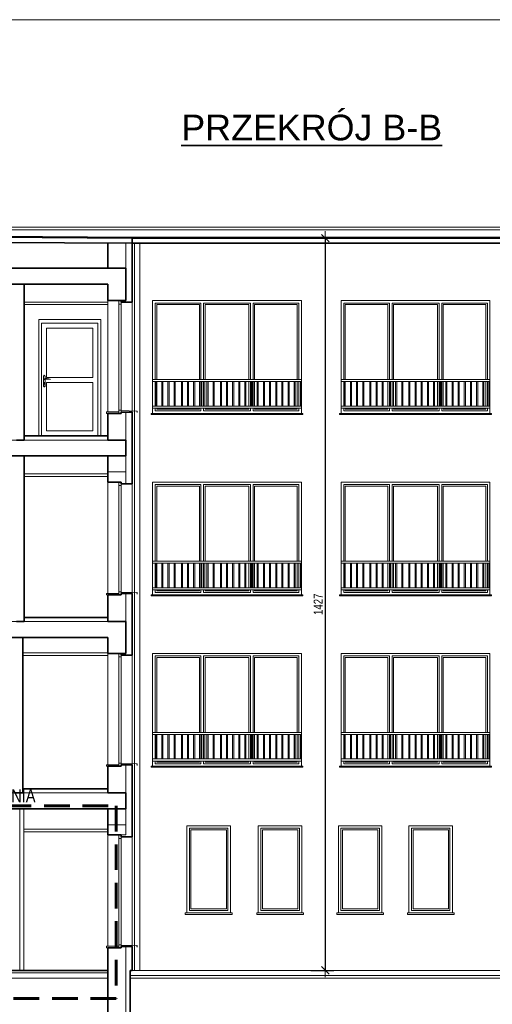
# Model space of a CAD drawing. Header units: millimetres. Extents: x 27490 to 108194, y -40520 to 41185.
# Tile 62 of 65: x 82463 to 83384, y -31473 to -29553. Entities that reach past the tile are written whole.
import ezdxf

# ---------------------------------------------------------------- set-up
doc = ezdxf.new("R2010")
doc.units = ezdxf.units.MM
doc.linetypes.add('DASHEDX2', pattern=[1.5, 1, -0.5])
doc.layers.get('0').update_dxf_attribs({"lineweight": 18})
doc.layers.get('Defpoints').update_dxf_attribs({"lineweight": 18})
for name, color, linetype, lineweight in [('BA_txs', 2, 'Continuous', 18), ('Cienka', 7, 'Continuous', 18), ('M_Ramki rysunków', 2, 'Continuous', 18), ('M_Teksty duże', 3, 'Continuous', 35), ('PG_PRZERYWANE_ŚREDNIE', 1, 'DASHEDX2', 18), ('PG_STOLARKA', 1, 'Continuous', 18), ('PG_WIDOKOWE_CIENKIE', 1, 'Continuous', 18), ('PG_WYMIARY', 1, 'Continuous', 18), ('PG_ŚCIANY_SŁUPY', 4, 'Continuous', 35)]:
    doc.layers.add(name, color=color, linetype=linetype, lineweight=lineweight)
doc.styles.add('BIKTS', font='bikromsw.shx', dxfattribs={"width": 0.85})
doc.styles.add('BIKWYM', font='BIKROMSW.SHX', dxfattribs={"width": 0.8})
doc.styles.add('MCAD_TD', font='arial.ttf')
doc.dimstyles.new('BA_KR_50', dxfattribs={"dimscale": 0.5, "dimtxt": 25, "dimasz": 1.666667, "dimexe": 24, "dimexo": 0, "dimgap": 0, "dimtad": 0, "dimdec": 1, "dimrnd": 0.5, "dimzin": 9, "dimdsep": 46, "dimtxsty": 'BIKWYM', "dimblk": 'WYM-KR', "dimcen": 0, "dimdle": 20, "dimclrd": 256, "dimclre": 256, "dimclrt": 7, "dimadec": 0, "dimazin": 0, "dimtfac": 0.033333, "dimtdec": 1, "dimtmove": 0, "dimatfit": 3, "dimldrblk": 'WYM-KR', "dimfxl": 40, "dimfxlon": 1, "dimtvp": 0.8, "dimtolj": 1, "dimarcsym": 0})

# ---------------------------------------------------------------- blocks, each defined once
blk = doc.blocks.new('WYM-KR')
at = {"linetype": 'ByBlock'}
blk.add_line((11.52, 0), (-11.52, 0), dxfattribs=at)
at = {"color": 7, "linetype": 'ByBlock'}
blk.add_line((6.24, 6.24), (-6.24, -6.24), dxfattribs=at)
blk = doc.blocks.new('*D644')
at = {"layer": 'Defpoints', "color": 0, "transparency": 16777216}
for p in [(82988, -29979.4), (83002.8, -31406.9), (83058.4, -31406.9)]:
    blk.add_point(p, dxfattribs=at)
at = {"layer": 'PG_WYMIARY', "lineweight": -2, "transparency": 16777216}
for p, q in [((83030.4, -29979.4), (83075.2, -29979.4)), ((83058.4, -29980.6), (83058.4, -31405.7)), ((83030.4, -31406.9), (83075.2, -31406.9))]:
    blk.add_line(p, q, dxfattribs=at)
at = {"layer": 'PG_WYMIARY', "lineweight": -2, "transparency": 16777216, "xscale": 1.166666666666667, "yscale": 1.166666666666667, "zscale": 1.166666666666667}
for p, rotation in [((83058.4, -29979.4), 90), ((83058.4, -31406.9), 270)]:
    blk.add_blockref('WYM-KR', p, dxfattribs=dict(at, rotation=rotation))
at = {"layer": 'PG_WYMIARY', "color": 7, "transparency": 16777216, "insert": (83044.4, -30693.1), "char_height": 17.5, "attachment_point": 5, "rotation": 90, "style": 'BIKWYM'}
blk.add_mtext('\\A1;1427', dxfattribs=at)

msp = doc.modelspace()

# ---------------------------------------------------------------- linework, layer by layer
at = {"layer": 'Cienka', "color": 18, "lineweight": 0, "true_color": 0x000000}
for p, q in [((82499.8, -30364.86), (82499.8, -30137.86)), ((82499.8, -30137.86), (82620.8, -30137.86)), ((82620.8, -30137.86), (82620.8, -30364.86)), ((82505.3, -30364.86), (82505.3, -30144.86)), ((82505.3, -30144.86), (82615.3, -30144.86)), ((82515.3, -30154.86), (82605.3, -30154.86)), ((82515.3, -30154.86), (82515.3, -30250.86)), ((82605.3, -30154.86), (82605.3, -30250.86)), ((82615.3, -30144.86), (82615.3, -30364.86)), ((82509, -30248.41), (82509, -30267.61)), ((82509.2, -30267.61), (82509.2, -30248.41)), ((82512.4, -30248.41), (82512.4, -30253.29)), ((82512.6, -30248.41), (82512.6, -30253.26)), ((82605.3, -30250.86), (82515.3, -30250.86)), ((82509.8, -30261.66), (82509.8, -30263.36)), ((82510.3, -30263.41), (82510.3, -30262.14)), ((82511.3, -30263.41), (82511.3, -30262.14)), ((82511.8, -30261.66), (82511.8, -30263.36)), ((82512.4, -30254.75), (82512.4, -30267.61)), ((82512.6, -30254.7), (82512.6, -30267.61)), ((82515.3, -30260.86), (82515.3, -30354.86)), ((82605.3, -30260.86), (82515.3, -30260.86)), ((82605.3, -30260.86), (82605.3, -30354.86)), ((82620.8, -30364.86), (82499.8, -30364.86)), ((82605.3, -30354.86), (82515.3, -30354.86))]:
    msp.add_line(p, q, dxfattribs=at)
for centre, radius in [((82510.8, -30247.71), 0.3), ((82510.8, -30254.46), 1), ((82510.8, -30268.31), 0.3)]:
    msp.add_circle(centre, radius, dxfattribs=at)
for centre, radius, start, end in [((82510.8, -30248.41), 1.8, 0, 180), ((82510.8, -30248.41), 1.6, 0, 180), ((82515.6, -30273.75), 20.7, 71.11883, 103.40488), ((82510.8, -30267.61), 1.8, 180, 0), ((82510.8, -30267.61), 1.6, 180, 0), ((82510.8, -30261.66), 1, 0, 180), ((82510.8, -30263.36), 1, 180, 0), ((82510.8, -30254.46), 0.85, 90, 311.71105), ((82510.8, -30261.46), 0.85, 306.03188, 233.96812), ((82510.8, -30263.41), 0.5, 180, 0), ((82517.35, -30271.63), 17.59, 73.63501, 109.86977), ((82522.16, -30254.46), 0.332, 295.21794, 64.78206)]:
    msp.add_arc(centre, radius, start, end, dxfattribs=at)
at = {"layer": 'M_Ramki rysunków', "color": 18, "true_color": 0x000000}
msp.add_lwpolyline([(81485.14, -32423.39), (81485.14, -29553.39), (85335.14, -29553.39), (85335.14, -32423.39)], close=True, dxfattribs=at)
at = {"layer": 'PG_PRZERYWANE_ŚREDNIE', "color": 18, "lineweight": 60, "ltscale": 50, "true_color": 0x000000}
msp.add_lwpolyline([(81835.42, -31086.16), (82651.02, -31086.16), (82651.02, -31461.77), (81835.42, -31461.77)], close=True, dxfattribs=at)
at = {"layer": 'PG_STOLARKA', "color": 18, "true_color": 0x000000}
for p, q in [((82656.3, -30107.86), (82656.3, -30314.86)), ((82660.3, -30107.86), (82660.3, -30314.86)), ((82656.3, -30461.86), (82656.3, -30668.86)), ((82660.3, -30461.86), (82660.3, -30668.86)), ((82656.3, -30795.86), (82656.3, -31002.86)), ((82660.3, -30795.86), (82660.3, -31002.86)), ((82656.3, -31149.86), (82656.3, -31356.86)), ((82660.3, -31149.86), (82660.3, -31356.86))]:
    msp.add_line(p, q, dxfattribs=at)
for points in [[(82656.3, -30107.86), (82660.3, -30107.86), (82660.3, -30100.86), (82656.3, -30100.86)], [(82631.8, -30317.86), (82656.3, -30317.86), (82656.3, -30320.86), (82631.8, -30320.86)], [(82656.3, -30320.86), (82660.3, -30320.86), (82660.3, -30314.86), (82656.3, -30314.86)], [(82656.3, -30461.86), (82660.3, -30461.86), (82660.3, -30454.86), (82656.3, -30454.86)], [(82631.8, -30671.86), (82656.3, -30671.86), (82656.3, -30674.86), (82631.8, -30674.86)], [(82656.3, -30674.86), (82660.3, -30674.86), (82660.3, -30668.86), (82656.3, -30668.86)], [(82656.3, -30795.86), (82660.3, -30795.86), (82660.3, -30788.86), (82656.3, -30788.86)], [(82631.8, -31005.86), (82656.3, -31005.86), (82656.3, -31008.86), (82631.8, -31008.86)], [(82656.3, -31008.86), (82660.3, -31008.86), (82660.3, -31002.86), (82656.3, -31002.86)], [(82656.3, -31149.86), (82660.3, -31149.86), (82660.3, -31142.86), (82656.3, -31142.86)], [(82631.8, -31359.86), (82656.3, -31359.86), (82656.3, -31362.86), (82631.8, -31362.86)], [(82656.3, -31362.86), (82660.3, -31362.86), (82660.3, -31356.86), (82656.3, -31356.86)]]:
    msp.add_lwpolyline(points, close=True, dxfattribs=at)
at = {"layer": 'PG_WIDOKOWE_CIENKIE', "color": 18, "true_color": 0x000000}
for p, q in [((81859.8, -29957.86), (84236.8, -29957.86)), ((81859.8, -29962.86), (84236.8, -29962.86)), ((81854.8, -29971.83), (82681.96, -29977.56)), ((82681.96, -29977.56), (83420.8, -29977.56)), ((82669.8, -30037.86), (82669.8, -29989.3)), ((82686.82, -31406.86), (82686.74, -29989.39)), ((82696.82, -31406.86), (82696.74, -29989.39)), ((82471.8, -30103.86), (82634.8, -30103.86)), ((82471.8, -30108.86), (82634.8, -30108.86)), ((82634.8, -30317.86), (82634.8, -30100.86)), ((82681.8, -30104.36), (82681.8, -30318.36)), ((83011.8, -30254.86), (82721.8, -30254.86)), ((83011.8, -30258.96), (82721.8, -30258.96)), ((82727.8, -30258.96), (82727.8, -30306.76)), ((82729.8, -30258.96), (82729.8, -30306.76)), ((82739.8, -30258.96), (82739.8, -30306.76)), ((82741.8, -30258.96), (82741.8, -30306.76)), ((82751.8, -30258.96), (82751.8, -30306.76)), ((82753.8, -30258.96), (82753.8, -30306.76)), ((82763.8, -30258.96), (82763.8, -30306.76)), ((82765.8, -30258.96), (82765.8, -30306.76)), ((82777.8, -30258.96), (82777.8, -30306.76)), ((82779.8, -30258.96), (82779.8, -30306.76)), ((82789.8, -30258.96), (82789.8, -30306.76)), ((82791.8, -30258.96), (82791.8, -30306.76)), ((82801.8, -30258.96), (82801.8, -30306.76)), ((82803.8, -30258.96), (82803.8, -30306.76)), ((82815.8, -30258.96), (82815.8, -30306.76)), ((82817.8, -30258.96), (82817.8, -30306.76)), ((82823.8, -30258.96), (82823.8, -30306.76)), ((82827.8, -30258.96), (82827.8, -30306.76)), ((82839.8, -30258.96), (82839.8, -30306.76)), ((82841.8, -30258.96), (82841.8, -30306.76)), ((82853.8, -30258.96), (82853.8, -30306.76)), ((82855.8, -30258.96), (82855.8, -30306.76)), ((82865.8, -30258.96), (82865.8, -30306.76)), ((82867.8, -30258.96), (82867.8, -30306.76)), ((82877.8, -30258.96), (82877.8, -30306.76)), ((82879.8, -30258.96), (82879.8, -30306.76)), ((82889.8, -30258.96), (82889.8, -30306.76)), ((82891.8, -30258.96), (82891.8, -30306.76)), ((82901.8, -30258.96), (82901.8, -30306.76)), ((82903.8, -30258.96), (82903.8, -30306.76)), ((82913.8, -30258.96), (82913.8, -30306.76)), ((82915.8, -30258.96), (82915.8, -30306.76)), ((82925.8, -30258.96), (82925.8, -30306.76)), ((82927.8, -30258.96), (82927.8, -30306.76)), ((82937.8, -30258.96), (82937.8, -30306.76)), ((82939.8, -30258.96), (82939.8, -30306.76)), ((82949.8, -30258.96), (82949.8, -30306.76)), ((82951.8, -30258.96), (82951.8, -30306.76)), ((82961.8, -30258.96), (82961.8, -30306.76)), ((82963.8, -30258.96), (82963.8, -30306.76)), ((82973.8, -30258.96), (82973.8, -30306.76)), ((82975.8, -30258.96), (82975.8, -30306.76)), ((82985.8, -30258.96), (82985.8, -30306.76)), ((82987.8, -30258.96), (82987.8, -30306.76)), ((82997.8, -30258.96), (82997.8, -30306.76)), ((82999.8, -30258.96), (82999.8, -30306.76)), ((83009.8, -30258.96), (83009.8, -30306.76)), ((83011.8, -30258.96), (83011.8, -30306.76)), ((83379.3, -30254.86), (83089.3, -30254.86)), ((83379.3, -30258.96), (83089.3, -30258.96)), ((83095.3, -30258.96), (83095.3, -30306.76)), ((83097.3, -30258.96), (83097.3, -30306.76)), ((83107.3, -30258.96), (83107.3, -30306.76)), ((83109.3, -30258.96), (83109.3, -30306.76)), ((83119.3, -30258.96), (83119.3, -30306.76)), ((83121.3, -30258.96), (83121.3, -30306.76)), ((83131.3, -30258.96), (83131.3, -30306.76)), ((83133.3, -30258.96), (83133.3, -30306.76)), ((83145.3, -30258.96), (83145.3, -30306.76)), ((83147.3, -30258.96), (83147.3, -30306.76)), ((83157.3, -30258.96), (83157.3, -30306.76)), ((83159.3, -30258.96), (83159.3, -30306.76)), ((83169.3, -30258.96), (83169.3, -30306.76)), ((83171.3, -30258.96), (83171.3, -30306.76)), ((83183.3, -30258.96), (83183.3, -30306.76)), ((83185.3, -30258.96), (83185.3, -30306.76)), ((83191.3, -30258.96), (83191.3, -30306.76)), ((83195.3, -30258.96), (83195.3, -30306.76)), ((83207.3, -30258.96), (83207.3, -30306.76)), ((83209.3, -30258.96), (83209.3, -30306.76)), ((83221.3, -30258.96), (83221.3, -30306.76)), ((83223.3, -30258.96), (83223.3, -30306.76)), ((83233.3, -30258.96), (83233.3, -30306.76)), ((83235.3, -30258.96), (83235.3, -30306.76)), ((83245.3, -30258.96), (83245.3, -30306.76)), ((83247.3, -30258.96), (83247.3, -30306.76)), ((83257.3, -30258.96), (83257.3, -30306.76)), ((83259.3, -30258.96), (83259.3, -30306.76)), ((83269.3, -30258.96), (83269.3, -30306.76)), ((83271.3, -30258.96), (83271.3, -30306.76)), ((83281.3, -30258.96), (83281.3, -30306.76)), ((83283.3, -30258.96), (83283.3, -30306.76)), ((83293.3, -30258.96), (83293.3, -30306.76)), ((83295.3, -30258.96), (83295.3, -30306.76)), ((83305.3, -30258.96), (83305.3, -30306.76)), ((83307.3, -30258.96), (83307.3, -30306.76)), ((83317.3, -30258.96), (83317.3, -30306.76)), ((83319.3, -30258.96), (83319.3, -30306.76)), ((83329.3, -30258.96), (83329.3, -30306.76)), ((83331.3, -30258.96), (83331.3, -30306.76)), ((83341.3, -30258.96), (83341.3, -30306.76)), ((83343.3, -30258.96), (83343.3, -30306.76)), ((83353.3, -30258.96), (83353.3, -30306.76)), ((83355.3, -30258.96), (83355.3, -30306.76)), ((83365.3, -30258.96), (83365.3, -30306.76)), ((83367.3, -30258.96), (83367.3, -30306.76)), ((83377.3, -30258.96), (83377.3, -30306.76)), ((83379.3, -30258.96), (83379.3, -30306.76)), ((83011.8, -30306.76), (82721.8, -30306.76)), ((83011.8, -30310.86), (82721.8, -30310.86)), ((83379.3, -30306.76), (83089.3, -30306.76)), ((83379.3, -30310.86), (83089.3, -30310.86)), ((82669.8, -30318.36), (82669.8, -30458.36)), ((82681.8, -30318.36), (82681.8, -30318.36)), ((82721.8, -30320.86), (82718.8, -30320.86)), ((82718.8, -30320.86), (82718.8, -30322.86)), ((82718.8, -30320.86), (82718.8, -30322.86)), ((82718.8, -30322.86), (83014.8, -30322.86)), ((82721.8, -30320.86), (83011.8, -30320.86)), ((83011.8, -30320.86), (83014.8, -30320.86)), ((83014.8, -30320.86), (83014.8, -30322.86)), ((83089.3, -30320.86), (83086.3, -30320.86)), ((83086.3, -30320.86), (83086.3, -30322.86)), ((83086.3, -30322.86), (83382.3, -30322.86)), ((83089.3, -30320.86), (83379.3, -30320.86)), ((83379.3, -30320.86), (83382.3, -30320.86)), ((83382.3, -30320.86), (83382.3, -30322.86)), ((82634.8, -30372.86), (81854.8, -30372.86)), ((82471.8, -30438.86), (82634.8, -30438.86)), ((82471.8, -30443.86), (82634.8, -30443.86)), ((82669.8, -30434.86), (82634.8, -30434.86)), ((82634.8, -30454.86), (82634.8, -30671.86)), ((82681.8, -30672.36), (82681.8, -30458.36)), ((83011.8, -30608.86), (82721.8, -30608.86)), ((83011.8, -30612.96), (82721.8, -30612.96)), ((82727.8, -30612.96), (82727.8, -30660.76)), ((82729.8, -30612.96), (82729.8, -30660.76)), ((82739.8, -30612.96), (82739.8, -30660.76)), ((82741.8, -30612.96), (82741.8, -30660.76)), ((82751.8, -30612.96), (82751.8, -30660.76)), ((82753.8, -30612.96), (82753.8, -30660.76)), ((82763.8, -30612.96), (82763.8, -30660.76)), ((82765.8, -30612.96), (82765.8, -30660.76)), ((82777.8, -30612.96), (82777.8, -30660.76)), ((82779.8, -30612.96), (82779.8, -30660.76)), ((82789.8, -30612.96), (82789.8, -30660.76)), ((82791.8, -30612.96), (82791.8, -30660.76)), ((82801.8, -30612.96), (82801.8, -30660.76)), ((82803.8, -30612.96), (82803.8, -30660.76)), ((82815.8, -30612.96), (82815.8, -30660.76)), ((82817.8, -30612.96), (82817.8, -30660.76)), ((82823.8, -30612.96), (82823.8, -30660.76)), ((82827.8, -30612.96), (82827.8, -30660.76)), ((82839.8, -30612.96), (82839.8, -30660.76)), ((82841.8, -30612.96), (82841.8, -30660.76)), ((82853.8, -30612.96), (82853.8, -30660.76)), ((82855.8, -30612.96), (82855.8, -30660.76)), ((82865.8, -30612.96), (82865.8, -30660.76)), ((82867.8, -30612.96), (82867.8, -30660.76)), ((82877.8, -30612.96), (82877.8, -30660.76)), ((82879.8, -30612.96), (82879.8, -30660.76)), ((82889.8, -30612.96), (82889.8, -30660.76)), ((82891.8, -30612.96), (82891.8, -30660.76)), ((82901.8, -30612.96), (82901.8, -30660.76)), ((82903.8, -30612.96), (82903.8, -30660.76)), ((82913.8, -30612.96), (82913.8, -30660.76)), ((82915.8, -30612.96), (82915.8, -30660.76)), ((82925.8, -30612.96), (82925.8, -30660.76)), ((82927.8, -30612.96), (82927.8, -30660.76)), ((82937.8, -30612.96), (82937.8, -30660.76)), ((82939.8, -30612.96), (82939.8, -30660.76)), ((82949.8, -30612.96), (82949.8, -30660.76)), ((82951.8, -30612.96), (82951.8, -30660.76)), ((82961.8, -30612.96), (82961.8, -30660.76)), ((82963.8, -30612.96), (82963.8, -30660.76)), ((82973.8, -30612.96), (82973.8, -30660.76)), ((82975.8, -30612.96), (82975.8, -30660.76)), ((82985.8, -30612.96), (82985.8, -30660.76)), ((82987.8, -30612.96), (82987.8, -30660.76)), ((82997.8, -30612.96), (82997.8, -30660.76)), ((82999.8, -30612.96), (82999.8, -30660.76)), ((83009.8, -30612.96), (83009.8, -30660.76)), ((83011.8, -30612.96), (83011.8, -30660.76)), ((83379.3, -30608.86), (83089.3, -30608.86)), ((83379.3, -30612.96), (83089.3, -30612.96)), ((83095.3, -30612.96), (83095.3, -30660.76)), ((83097.3, -30612.96), (83097.3, -30660.76)), ((83107.3, -30612.96), (83107.3, -30660.76)), ((83109.3, -30612.96), (83109.3, -30660.76)), ((83119.3, -30612.96), (83119.3, -30660.76)), ((83121.3, -30612.96), (83121.3, -30660.76)), ((83131.3, -30612.96), (83131.3, -30660.76)), ((83133.3, -30612.96), (83133.3, -30660.76)), ((83145.3, -30612.96), (83145.3, -30660.76)), ((83147.3, -30612.96), (83147.3, -30660.76)), ((83157.3, -30612.96), (83157.3, -30660.76)), ((83159.3, -30612.96), (83159.3, -30660.76)), ((83169.3, -30612.96), (83169.3, -30660.76)), ((83171.3, -30612.96), (83171.3, -30660.76)), ((83183.3, -30612.96), (83183.3, -30660.76)), ((83185.3, -30612.96), (83185.3, -30660.76)), ((83191.3, -30612.96), (83191.3, -30660.76)), ((83195.3, -30612.96), (83195.3, -30660.76)), ((83207.3, -30612.96), (83207.3, -30660.76)), ((83209.3, -30612.96), (83209.3, -30660.76)), ((83221.3, -30612.96), (83221.3, -30660.76)), ((83223.3, -30612.96), (83223.3, -30660.76)), ((83233.3, -30612.96), (83233.3, -30660.76)), ((83235.3, -30612.96), (83235.3, -30660.76)), ((83245.3, -30612.96), (83245.3, -30660.76)), ((83247.3, -30612.96), (83247.3, -30660.76)), ((83257.3, -30612.96), (83257.3, -30660.76)), ((83259.3, -30612.96), (83259.3, -30660.76)), ((83269.3, -30612.96), (83269.3, -30660.76)), ((83271.3, -30612.96), (83271.3, -30660.76)), ((83281.3, -30612.96), (83281.3, -30660.76)), ((83283.3, -30612.96), (83283.3, -30660.76)), ((83293.3, -30612.96), (83293.3, -30660.76)), ((83295.3, -30612.96), (83295.3, -30660.76)), ((83305.3, -30612.96), (83305.3, -30660.76)), ((83307.3, -30612.96), (83307.3, -30660.76)), ((83317.3, -30612.96), (83317.3, -30660.76)), ((83319.3, -30612.96), (83319.3, -30660.76)), ((83329.3, -30612.96), (83329.3, -30660.76)), ((83331.3, -30612.96), (83331.3, -30660.76)), ((83341.3, -30612.96), (83341.3, -30660.76)), ((83343.3, -30612.96), (83343.3, -30660.76)), ((83353.3, -30612.96), (83353.3, -30660.76)), ((83355.3, -30612.96), (83355.3, -30660.76)), ((83365.3, -30612.96), (83365.3, -30660.76)), ((83367.3, -30612.96), (83367.3, -30660.76)), ((83377.3, -30612.96), (83377.3, -30660.76)), ((83379.3, -30612.96), (83379.3, -30660.76)), ((82669.8, -30788.86), (82669.8, -30672.36)), ((82681.8, -30672.36), (82681.8, -30672.36)), ((82721.8, -30674.86), (82718.8, -30674.86)), ((82718.8, -30674.86), (82718.8, -30676.86)), ((83011.8, -30660.76), (82721.8, -30660.76)), ((83011.8, -30664.86), (82721.8, -30664.86)), ((82721.8, -30674.86), (83011.8, -30674.86)), ((83011.8, -30674.86), (83014.8, -30674.86)), ((83014.8, -30674.86), (83014.8, -30676.86)), ((83089.3, -30674.86), (83086.3, -30674.86)), ((83086.3, -30674.86), (83086.3, -30676.86)), ((83379.3, -30660.76), (83089.3, -30660.76)), ((83379.3, -30664.86), (83089.3, -30664.86)), ((83089.3, -30674.86), (83379.3, -30674.86)), ((83379.3, -30674.86), (83382.3, -30674.86)), ((83382.3, -30674.86), (83382.3, -30676.86)), ((82718.8, -30676.86), (83014.8, -30676.86)), ((83086.3, -30676.86), (83382.3, -30676.86)), ((82634.8, -30726.86), (81854.8, -30726.86)), ((82468.8, -30787.86), (82634.8, -30787.86)), ((82634.8, -31005.86), (82634.8, -30788.86)), ((82468.8, -30792.86), (82634.8, -30792.86)), ((82681.8, -30792.36), (82681.8, -31006.36)), ((83011.8, -30942.86), (82721.8, -30942.86)), ((83379.3, -30942.86), (83089.3, -30942.86)), ((83011.8, -30946.96), (82721.8, -30946.96)), ((82727.8, -30946.96), (82727.8, -30994.76)), ((82729.8, -30946.96), (82729.8, -30994.76)), ((82739.8, -30946.96), (82739.8, -30994.76)), ((82741.8, -30946.96), (82741.8, -30994.76)), ((82751.8, -30946.96), (82751.8, -30994.76)), ((82753.8, -30946.96), (82753.8, -30994.76)), ((82763.8, -30946.96), (82763.8, -30994.76)), ((82765.8, -30946.96), (82765.8, -30994.76)), ((82777.8, -30946.96), (82777.8, -30994.76)), ((82779.8, -30946.96), (82779.8, -30994.76)), ((82789.8, -30946.96), (82789.8, -30994.76)), ((82791.8, -30946.96), (82791.8, -30994.76)), ((82801.8, -30946.96), (82801.8, -30994.76)), ((82803.8, -30946.96), (82803.8, -30994.76)), ((82815.8, -30946.96), (82815.8, -30994.76)), ((82817.8, -30946.96), (82817.8, -30994.76)), ((82823.8, -30946.96), (82823.8, -30994.76)), ((82827.8, -30946.96), (82827.8, -30994.76)), ((82839.8, -30946.96), (82839.8, -30994.76)), ((82841.8, -30946.96), (82841.8, -30994.76)), ((82853.8, -30946.96), (82853.8, -30994.76)), ((82855.8, -30946.96), (82855.8, -30994.76)), ((82865.8, -30946.96), (82865.8, -30994.76)), ((82867.8, -30946.96), (82867.8, -30994.76)), ((82877.8, -30946.96), (82877.8, -30994.76)), ((82879.8, -30946.96), (82879.8, -30994.76)), ((82889.8, -30946.96), (82889.8, -30994.76)), ((82891.8, -30946.96), (82891.8, -30994.76)), ((82901.8, -30946.96), (82901.8, -30994.76)), ((82903.8, -30946.96), (82903.8, -30994.76)), ((82913.8, -30946.96), (82913.8, -30994.76)), ((82915.8, -30946.96), (82915.8, -30994.76)), ((82925.8, -30946.96), (82925.8, -30994.76)), ((82927.8, -30946.96), (82927.8, -30994.76)), ((82937.8, -30946.96), (82937.8, -30994.76)), ((82939.8, -30946.96), (82939.8, -30994.76)), ((82949.8, -30946.96), (82949.8, -30994.76)), ((82951.8, -30946.96), (82951.8, -30994.76)), ((82961.8, -30946.96), (82961.8, -30994.76)), ((82963.8, -30946.96), (82963.8, -30994.76)), ((82973.8, -30946.96), (82973.8, -30994.76)), ((82975.8, -30946.96), (82975.8, -30994.76)), ((82985.8, -30946.96), (82985.8, -30994.76)), ((82987.8, -30946.96), (82987.8, -30994.76)), ((82997.8, -30946.96), (82997.8, -30994.76)), ((82999.8, -30946.96), (82999.8, -30994.76)), ((83009.8, -30946.96), (83009.8, -30994.76)), ((83011.8, -30946.96), (83011.8, -30994.76)), ((83379.3, -30946.96), (83089.3, -30946.96)), ((83095.3, -30946.96), (83095.3, -30994.76)), ((83097.3, -30946.96), (83097.3, -30994.76)), ((83107.3, -30946.96), (83107.3, -30994.76)), ((83109.3, -30946.96), (83109.3, -30994.76)), ((83119.3, -30946.96), (83119.3, -30994.76)), ((83121.3, -30946.96), (83121.3, -30994.76)), ((83131.3, -30946.96), (83131.3, -30994.76)), ((83133.3, -30946.96), (83133.3, -30994.76)), ((83145.3, -30946.96), (83145.3, -30994.76)), ((83147.3, -30946.96), (83147.3, -30994.76)), ((83157.3, -30946.96), (83157.3, -30994.76)), ((83159.3, -30946.96), (83159.3, -30994.76)), ((83169.3, -30946.96), (83169.3, -30994.76)), ((83171.3, -30946.96), (83171.3, -30994.76)), ((83183.3, -30946.96), (83183.3, -30994.76)), ((83185.3, -30946.96), (83185.3, -30994.76)), ((83191.3, -30946.96), (83191.3, -30994.76)), ((83195.3, -30946.96), (83195.3, -30994.76)), ((83207.3, -30946.96), (83207.3, -30994.76)), ((83209.3, -30946.96), (83209.3, -30994.76)), ((83221.3, -30946.96), (83221.3, -30994.76)), ((83223.3, -30946.96), (83223.3, -30994.76)), ((83233.3, -30946.96), (83233.3, -30994.76)), ((83235.3, -30946.96), (83235.3, -30994.76)), ((83245.3, -30946.96), (83245.3, -30994.76)), ((83247.3, -30946.96), (83247.3, -30994.76)), ((83257.3, -30946.96), (83257.3, -30994.76)), ((83259.3, -30946.96), (83259.3, -30994.76)), ((83269.3, -30946.96), (83269.3, -30994.76)), ((83271.3, -30946.96), (83271.3, -30994.76)), ((83281.3, -30946.96), (83281.3, -30994.76)), ((83283.3, -30946.96), (83283.3, -30994.76)), ((83293.3, -30946.96), (83293.3, -30994.76)), ((83295.3, -30946.96), (83295.3, -30994.76)), ((83305.3, -30946.96), (83305.3, -30994.76)), ((83307.3, -30946.96), (83307.3, -30994.76)), ((83317.3, -30946.96), (83317.3, -30994.76)), ((83319.3, -30946.96), (83319.3, -30994.76)), ((83329.3, -30946.96), (83329.3, -30994.76)), ((83331.3, -30946.96), (83331.3, -30994.76)), ((83341.3, -30946.96), (83341.3, -30994.76)), ((83343.3, -30946.96), (83343.3, -30994.76)), ((83353.3, -30946.96), (83353.3, -30994.76)), ((83355.3, -30946.96), (83355.3, -30994.76)), ((83365.3, -30946.96), (83365.3, -30994.76)), ((83367.3, -30946.96), (83367.3, -30994.76)), ((83377.3, -30946.96), (83377.3, -30994.76)), ((83379.3, -30946.96), (83379.3, -30994.76)), ((83011.8, -30994.76), (82721.8, -30994.76)), ((83011.8, -30998.86), (82721.8, -30998.86)), ((83379.3, -30994.76), (83089.3, -30994.76)), ((83379.3, -30998.86), (83089.3, -30998.86)), ((82669.8, -31060.86), (82669.8, -31006.36)), ((82681.8, -31006.36), (82681.8, -31006.36)), ((82721.8, -31008.86), (82718.8, -31008.86)), ((82718.8, -31008.86), (82718.8, -31010.86)), ((82718.8, -31010.86), (83014.8, -31010.86)), ((82721.8, -31008.86), (83011.8, -31008.86)), ((83011.8, -31008.86), (83014.8, -31008.86)), ((83014.8, -31008.86), (83014.8, -31010.86)), ((83089.3, -31008.86), (83086.3, -31008.86)), ((83086.3, -31008.86), (83086.3, -31010.86)), ((83086.3, -31010.86), (83382.3, -31010.86)), ((83089.3, -31008.86), (83379.3, -31008.86)), ((83379.3, -31008.86), (83382.3, -31008.86)), ((83382.3, -31008.86), (83382.3, -31010.86)), ((82634.8, -31060.86), (81854.8, -31060.86)), ((82462.8, -31091.86), (82462.8, -31406.86)), ((82470.8, -31091.86), (82470.8, -31406.86)), ((82669.8, -31091.86), (82669.8, -31142.86)), ((82470.8, -31131.86), (82634.8, -31131.86)), ((82669.8, -31122.86), (82634.8, -31122.86)), ((82470.8, -31136.86), (82634.8, -31136.86)), ((82634.8, -31142.86), (82634.8, -31359.86)), ((82660.3, -31142.86), (82669.8, -31142.86)), ((82681.8, -31146.36), (82681.8, -31360.36)), ((82669.8, -31360.36), (82669.8, -31506.86)), ((81854.8, -31411.86), (82634.8, -31411.86)), ((81854.8, -31421.86), (82634.8, -31421.86)), ((82677.8, -31416.86), (83424.8, -31416.86)), ((82677.8, -31421.86), (83424.8, -31421.86)), ((82681.8, -31406.86), (83420.8, -31406.86))]:
    msp.add_line(p, q, dxfattribs=at)
for points in [[(82721.8, -30320.86), (82721.8, -30100.86), (83011.8, -30100.86), (83011.8, -30320.86)], [(82726.8, -30254.86), (82726.8, -30105.86), (82815.97, -30105.86), (82815.97, -30254.86)], [(82729.8, -30254.86), (82729.8, -30108.86), (82812.97, -30108.86), (82812.97, -30254.86)], [(82820.97, -30254.86), (82820.97, -30105.86), (82912.64, -30105.86)], [(82823.97, -30254.86), (82823.97, -30108.86), (82909.64, -30108.86), (82909.64, -30254.86)], [(82912.64, -30105.86), (82912.64, -30254.86)], [(82917.64, -30105.86), (83006.8, -30105.86), (83006.8, -30254.86)], [(82917.64, -30254.86), (82917.64, -30105.86)], [(82920.64, -30254.86), (82920.64, -30108.86), (83003.8, -30108.86), (83003.8, -30254.86)], [(83089.3, -30320.86), (83089.3, -30100.86), (83379.3, -30100.86), (83379.3, -30320.86)], [(83094.3, -30254.86), (83094.3, -30105.86), (83183.47, -30105.86), (83183.47, -30254.86)], [(83097.3, -30254.86), (83097.3, -30108.86), (83180.47, -30108.86), (83180.47, -30254.86)], [(83188.47, -30254.86), (83188.47, -30105.86), (83280.14, -30105.86)], [(83191.47, -30254.86), (83191.47, -30108.86), (83277.14, -30108.86), (83277.14, -30254.86)], [(83280.14, -30105.86), (83280.14, -30254.86)], [(83285.14, -30105.86), (83374.3, -30105.86), (83374.3, -30254.86)], [(83285.14, -30254.86), (83285.14, -30105.86)], [(83288.14, -30254.86), (83288.14, -30108.86), (83371.3, -30108.86), (83371.3, -30254.86)], [(82726.8, -30306.76), (82726.8, -30258.96)], [(82729.8, -30306.76), (82729.8, -30258.96)], [(82812.97, -30258.96), (82812.97, -30306.76)], [(82815.97, -30258.96), (82815.97, -30306.76)], [(82820.97, -30306.76), (82820.97, -30258.96)], [(82829.97, -30306.76), (82829.97, -30258.96)], [(82909.64, -30258.96), (82909.64, -30306.76)], [(82912.64, -30258.96), (82912.64, -30306.76)], [(82917.64, -30306.76), (82917.64, -30258.96)], [(82920.64, -30306.76), (82920.64, -30258.96)], [(83003.8, -30258.96), (83003.8, -30306.76)], [(83006.8, -30258.96), (83006.8, -30306.76)], [(83094.3, -30306.76), (83094.3, -30258.96)], [(83097.3, -30306.76), (83097.3, -30258.96)], [(83180.47, -30258.96), (83180.47, -30306.76)], [(83183.47, -30258.96), (83183.47, -30306.76)], [(83188.47, -30306.76), (83188.47, -30258.96)], [(83197.47, -30306.76), (83197.47, -30258.96)], [(83277.14, -30258.96), (83277.14, -30306.76)], [(83280.14, -30258.96), (83280.14, -30306.76)], [(83285.14, -30306.76), (83285.14, -30258.96)], [(83288.14, -30306.76), (83288.14, -30258.96)], [(83371.3, -30258.96), (83371.3, -30306.76)], [(83374.3, -30258.96), (83374.3, -30306.76)], [(82815.97, -30315.86), (82726.8, -30315.86), (82726.8, -30310.86)], [(82812.97, -30310.86), (82812.97, -30312.86), (82729.8, -30312.86), (82729.8, -30310.86)], [(82815.97, -30310.86), (82815.97, -30315.86)], [(82912.64, -30310.86), (82912.64, -30315.86), (82820.97, -30315.86), (82820.97, -30310.86)], [(82909.64, -30310.86), (82909.64, -30312.86), (82823.97, -30312.86), (82823.97, -30310.86)], [(83006.8, -30310.86), (83006.8, -30315.86), (82917.64, -30315.86), (82917.64, -30310.86)], [(83003.8, -30310.86), (83003.8, -30312.86), (82920.64, -30312.86), (82920.64, -30310.86)], [(83183.47, -30315.86), (83094.3, -30315.86), (83094.3, -30310.86)], [(83180.47, -30310.86), (83180.47, -30312.86), (83097.3, -30312.86), (83097.3, -30310.86)], [(83183.47, -30310.86), (83183.47, -30315.86)], [(83280.14, -30310.86), (83280.14, -30315.86), (83188.47, -30315.86), (83188.47, -30310.86)], [(83277.14, -30310.86), (83277.14, -30312.86), (83191.47, -30312.86), (83191.47, -30310.86)], [(83374.3, -30310.86), (83374.3, -30315.86), (83285.14, -30315.86), (83285.14, -30310.86)], [(83371.3, -30310.86), (83371.3, -30312.86), (83288.14, -30312.86), (83288.14, -30310.86)], [(82660.3, -30315.46), (82691.93, -30316.31), (82691.93, -30319.47), (82690.89, -30317.8)], [(82721.8, -30674.86), (82721.8, -30454.86), (83011.8, -30454.86), (83011.8, -30674.86)], [(82726.8, -30608.86), (82726.8, -30459.86), (82815.97, -30459.86), (82815.97, -30608.86)], [(82729.8, -30608.86), (82729.8, -30462.86), (82812.97, -30462.86), (82812.97, -30608.86)], [(82820.97, -30608.86), (82820.97, -30459.86), (82912.64, -30459.86)], [(82823.97, -30608.86), (82823.97, -30462.86), (82909.64, -30462.86), (82909.64, -30608.86)], [(82912.64, -30459.86), (82912.64, -30608.86)], [(82917.64, -30459.86), (83006.8, -30459.86), (83006.8, -30608.86)], [(82917.64, -30608.86), (82917.64, -30459.86)], [(82920.64, -30608.86), (82920.64, -30462.86), (83003.8, -30462.86), (83003.8, -30608.86)], [(83089.3, -30674.86), (83089.3, -30454.86), (83379.3, -30454.86), (83379.3, -30674.86)], [(83094.3, -30608.86), (83094.3, -30459.86), (83183.47, -30459.86), (83183.47, -30608.86)], [(83097.3, -30608.86), (83097.3, -30462.86), (83180.47, -30462.86), (83180.47, -30608.86)], [(83188.47, -30608.86), (83188.47, -30459.86), (83280.14, -30459.86)], [(83191.47, -30608.86), (83191.47, -30462.86), (83277.14, -30462.86), (83277.14, -30608.86)], [(83280.14, -30459.86), (83280.14, -30608.86)], [(83285.14, -30459.86), (83374.3, -30459.86), (83374.3, -30608.86)], [(83285.14, -30608.86), (83285.14, -30459.86)], [(83288.14, -30608.86), (83288.14, -30462.86), (83371.3, -30462.86), (83371.3, -30608.86)], [(82726.8, -30660.76), (82726.8, -30612.96)], [(82729.8, -30660.76), (82729.8, -30612.96)], [(82812.97, -30612.96), (82812.97, -30660.76)], [(82815.97, -30612.96), (82815.97, -30660.76)], [(82820.97, -30660.76), (82820.97, -30612.96)], [(82829.97, -30660.76), (82829.97, -30612.96)], [(82909.64, -30612.96), (82909.64, -30660.76)], [(82912.64, -30612.96), (82912.64, -30660.76)], [(82917.64, -30660.76), (82917.64, -30612.96)], [(82920.64, -30660.76), (82920.64, -30612.96)], [(83003.8, -30612.96), (83003.8, -30660.76)], [(83006.8, -30612.96), (83006.8, -30660.76)], [(83094.3, -30660.76), (83094.3, -30612.96)], [(83097.3, -30660.76), (83097.3, -30612.96)], [(83180.47, -30612.96), (83180.47, -30660.76)], [(83183.47, -30612.96), (83183.47, -30660.76)], [(83188.47, -30660.76), (83188.47, -30612.96)], [(83197.47, -30660.76), (83197.47, -30612.96)], [(83277.14, -30612.96), (83277.14, -30660.76)], [(83280.14, -30612.96), (83280.14, -30660.76)], [(83285.14, -30660.76), (83285.14, -30612.96)], [(83288.14, -30660.76), (83288.14, -30612.96)], [(83371.3, -30612.96), (83371.3, -30660.76)], [(83374.3, -30612.96), (83374.3, -30660.76)], [(82660.3, -30669.46), (82691.93, -30670.31), (82691.93, -30673.47), (82690.89, -30671.8)], [(82815.97, -30669.86), (82726.8, -30669.86), (82726.8, -30664.86)], [(82812.97, -30664.86), (82812.97, -30666.86), (82729.8, -30666.86), (82729.8, -30664.86)], [(82815.97, -30664.86), (82815.97, -30669.86)], [(82912.64, -30664.86), (82912.64, -30669.86), (82820.97, -30669.86), (82820.97, -30664.86)], [(82909.64, -30664.86), (82909.64, -30666.86), (82823.97, -30666.86), (82823.97, -30664.86)], [(83006.8, -30664.86), (83006.8, -30669.86), (82917.64, -30669.86), (82917.64, -30664.86)], [(83003.8, -30664.86), (83003.8, -30666.86), (82920.64, -30666.86), (82920.64, -30664.86)], [(83183.47, -30669.86), (83094.3, -30669.86), (83094.3, -30664.86)], [(83180.47, -30664.86), (83180.47, -30666.86), (83097.3, -30666.86), (83097.3, -30664.86)], [(83183.47, -30664.86), (83183.47, -30669.86)], [(83280.14, -30664.86), (83280.14, -30669.86), (83188.47, -30669.86), (83188.47, -30664.86)], [(83277.14, -30664.86), (83277.14, -30666.86), (83191.47, -30666.86), (83191.47, -30664.86)], [(83374.3, -30664.86), (83374.3, -30669.86), (83285.14, -30669.86), (83285.14, -30664.86)], [(83371.3, -30664.86), (83371.3, -30666.86), (83288.14, -30666.86), (83288.14, -30664.86)], [(82721.8, -31008.86), (82721.8, -30788.86), (83011.8, -30788.86), (83011.8, -31008.86)], [(83089.3, -31008.86), (83089.3, -30788.86), (83379.3, -30788.86), (83379.3, -31008.86)], [(82726.8, -30942.86), (82726.8, -30793.86), (82815.97, -30793.86), (82815.97, -30942.86)], [(82729.8, -30942.86), (82729.8, -30796.86), (82812.97, -30796.86), (82812.97, -30942.86)], [(82820.97, -30942.86), (82820.97, -30793.86), (82912.64, -30793.86)], [(82823.97, -30942.86), (82823.97, -30796.86), (82909.64, -30796.86), (82909.64, -30942.86)], [(82912.64, -30793.86), (82912.64, -30942.86)], [(82917.64, -30793.86), (83006.8, -30793.86), (83006.8, -30942.86)], [(82917.64, -30942.86), (82917.64, -30793.86)], [(82920.64, -30942.86), (82920.64, -30796.86), (83003.8, -30796.86), (83003.8, -30942.86)], [(83094.3, -30942.86), (83094.3, -30793.86), (83183.47, -30793.86), (83183.47, -30942.86)], [(83097.3, -30942.86), (83097.3, -30796.86), (83180.47, -30796.86), (83180.47, -30942.86)], [(83188.47, -30942.86), (83188.47, -30793.86), (83280.14, -30793.86)], [(83191.47, -30942.86), (83191.47, -30796.86), (83277.14, -30796.86), (83277.14, -30942.86)], [(83280.14, -30793.86), (83280.14, -30942.86)], [(83285.14, -30793.86), (83374.3, -30793.86), (83374.3, -30942.86)], [(83285.14, -30942.86), (83285.14, -30793.86)], [(83288.14, -30942.86), (83288.14, -30796.86), (83371.3, -30796.86), (83371.3, -30942.86)], [(82726.8, -30994.76), (82726.8, -30946.96)], [(82729.8, -30994.76), (82729.8, -30946.96)], [(82812.97, -30946.96), (82812.97, -30994.76)], [(82815.97, -30946.96), (82815.97, -30994.76)], [(82820.97, -30994.76), (82820.97, -30946.96)], [(82829.97, -30994.76), (82829.97, -30946.96)], [(82909.64, -30946.96), (82909.64, -30994.76)], [(82912.64, -30946.96), (82912.64, -30994.76)], [(82917.64, -30994.76), (82917.64, -30946.96)], [(82920.64, -30994.76), (82920.64, -30946.96)], [(83003.8, -30946.96), (83003.8, -30994.76)], [(83006.8, -30946.96), (83006.8, -30994.76)], [(83094.3, -30994.76), (83094.3, -30946.96)], [(83097.3, -30994.76), (83097.3, -30946.96)], [(83180.47, -30946.96), (83180.47, -30994.76)], [(83183.47, -30946.96), (83183.47, -30994.76)], [(83188.47, -30994.76), (83188.47, -30946.96)], [(83197.47, -30994.76), (83197.47, -30946.96)], [(83277.14, -30946.96), (83277.14, -30994.76)], [(83280.14, -30946.96), (83280.14, -30994.76)], [(83285.14, -30994.76), (83285.14, -30946.96)], [(83288.14, -30994.76), (83288.14, -30946.96)], [(83371.3, -30946.96), (83371.3, -30994.76)], [(83374.3, -30946.96), (83374.3, -30994.76)], [(82815.97, -31003.86), (82726.8, -31003.86), (82726.8, -30998.86)], [(82812.97, -30998.86), (82812.97, -31000.86), (82729.8, -31000.86), (82729.8, -30998.86)], [(82815.97, -30998.86), (82815.97, -31003.86)], [(82912.64, -30998.86), (82912.64, -31003.86), (82820.97, -31003.86), (82820.97, -30998.86)], [(82909.64, -30998.86), (82909.64, -31000.86), (82823.97, -31000.86), (82823.97, -30998.86)], [(83006.8, -30998.86), (83006.8, -31003.86), (82917.64, -31003.86), (82917.64, -30998.86)], [(83003.8, -30998.86), (83003.8, -31000.86), (82920.64, -31000.86), (82920.64, -30998.86)], [(83183.47, -31003.86), (83094.3, -31003.86), (83094.3, -30998.86)], [(83180.47, -30998.86), (83180.47, -31000.86), (83097.3, -31000.86), (83097.3, -30998.86)], [(83183.47, -30998.86), (83183.47, -31003.86)], [(83280.14, -30998.86), (83280.14, -31003.86), (83188.47, -31003.86), (83188.47, -30998.86)], [(83277.14, -30998.86), (83277.14, -31000.86), (83191.47, -31000.86), (83191.47, -30998.86)], [(83374.3, -30998.86), (83374.3, -31003.86), (83285.14, -31003.86), (83285.14, -30998.86)], [(83371.3, -30998.86), (83371.3, -31000.86), (83288.14, -31000.86), (83288.14, -30998.86)], [(82660.3, -31003.46), (82691.93, -31004.31), (82691.93, -31007.47), (82690.89, -31005.8)], [(82660.3, -31357.46), (82691.93, -31358.31), (82691.93, -31361.47), (82690.89, -31359.8)]]:
    msp.add_lwpolyline(points, dxfattribs=at)
for points in [[(82873.55, -31124.86), (82873.55, -31294.86), (82788.55, -31294.86), (82788.55, -31124.86)], [(82868.55, -31129.86), (82868.55, -31289.86), (82793.55, -31289.86), (82793.55, -31129.86)], [(82865.55, -31132.86), (82865.55, -31286.86), (82796.55, -31286.86), (82796.55, -31132.86)], [(83012.8, -31124.86), (83012.8, -31294.86), (82927.8, -31294.86), (82927.8, -31124.86)], [(83007.8, -31129.86), (83007.8, -31289.86), (82932.8, -31289.86), (82932.8, -31129.86)], [(83004.8, -31132.86), (83004.8, -31286.86), (82935.8, -31286.86), (82935.8, -31132.86)], [(83168.8, -31124.86), (83168.8, -31294.86), (83083.8, -31294.86), (83083.8, -31124.86)], [(83163.8, -31129.86), (83163.8, -31289.86), (83088.8, -31289.86), (83088.8, -31129.86)], [(83160.8, -31132.86), (83160.8, -31286.86), (83091.8, -31286.86), (83091.8, -31132.86)], [(83306.3, -31124.86), (83306.3, -31294.86), (83221.3, -31294.86), (83221.3, -31124.86)], [(83301.3, -31129.86), (83301.3, -31289.86), (83226.3, -31289.86), (83226.3, -31129.86)], [(83298.3, -31132.86), (83298.3, -31286.86), (83229.3, -31286.86), (83229.3, -31132.86)], [(82785.55, -31294.86), (82876.55, -31294.86), (82876.55, -31297.86), (82785.55, -31297.86)], [(82924.8, -31294.86), (83015.8, -31294.86), (83015.8, -31297.86), (82924.8, -31297.86)], [(83080.8, -31294.86), (83171.8, -31294.86), (83171.8, -31297.86), (83080.8, -31297.86)], [(83218.3, -31294.86), (83309.3, -31294.86), (83309.3, -31297.86), (83218.3, -31297.86)]]:
    msp.add_lwpolyline(points, close=True, dxfattribs=at)
at = {"layer": 'PG_ŚCIANY_SŁUPY', "color": 18, "true_color": 0x000000}
for p, q in [((81854.8, -29973.65), (82681.96, -29979.39)), ((81854.8, -29983.65), (82681.94, -29989.39)), ((82681.95, -29979.39), (82681.8, -30104.36)), ((83420.8, -29979.35), (82681.96, -29979.39)), ((82634.8, -30037.86), (82634.8, -29989.06)), ((83420.79, -29989.35), (82681.94, -29989.39)), ((81854.8, -30037.86), (82634.8, -30037.86)), ((82669.8, -30037.86), (82634.8, -30037.86)), ((82669.8, -30037.86), (82669.8, -30100.86)), ((81868.8, -30068.86), (82634.8, -30068.86)), ((82471.8, -30068.86), (82471.8, -30372.86)), ((82634.8, -30100.86), (82634.8, -30068.86)), ((82634.8, -30100.86), (82669.8, -30100.86)), ((82660.3, -30104.36), (82660.3, -30100.86)), ((82681.8, -30104.36), (82660.3, -30104.36)), ((82634.8, -30372.86), (82634.8, -30320.86)), ((82634.8, -30320.86), (82660.3, -30320.86)), ((82681.8, -30318.36), (82660.3, -30318.36)), ((82660.3, -30318.36), (82660.3, -30320.86)), ((82681.8, -30318.36), (82681.8, -30458.36)), ((82471.8, -30364.86), (82634.8, -30364.86)), ((82456.8, -30372.86), (82471.8, -30372.86)), ((82669.8, -30372.86), (82634.8, -30372.86)), ((82669.8, -30403.86), (82669.8, -30372.86)), ((81868.8, -30403.86), (82634.8, -30403.86)), ((82471.8, -30403.86), (82471.8, -30718.86)), ((82471.8, -30403.86), (82471.8, -30726.86)), ((82634.8, -30454.86), (82634.8, -30403.86)), ((82634.8, -30403.86), (82669.8, -30403.86)), ((82634.8, -30454.86), (82660.3, -30454.86)), ((82660.3, -30458.36), (82660.3, -30454.86)), ((82681.8, -30458.36), (82660.3, -30458.36)), ((82634.8, -30726.86), (82634.8, -30674.86)), ((82634.8, -30674.86), (82660.3, -30674.86)), ((82681.8, -30672.36), (82660.3, -30672.36)), ((82660.3, -30672.36), (82660.3, -30674.86)), ((82681.8, -30672.36), (82681.8, -30792.36)), ((82456.8, -30726.86), (82471.8, -30726.86)), ((82471.8, -30718.86), (82634.8, -30718.86)), ((82669.8, -30726.86), (82634.8, -30726.86)), ((82669.8, -30788.86), (82669.8, -30726.86)), ((81868.8, -30757.86), (82634.8, -30757.86)), ((82468.8, -30757.86), (82468.8, -31060.86)), ((82634.8, -30788.86), (82634.8, -30757.86)), ((82634.8, -30788.86), (82669.8, -30788.86)), ((82660.3, -30792.36), (82660.3, -30788.86)), ((82681.8, -30792.36), (82660.3, -30792.36)), ((82634.8, -31008.86), (82634.8, -31060.86)), ((82634.8, -31008.86), (82660.3, -31008.86)), ((82681.8, -31006.36), (82660.3, -31006.36)), ((82660.3, -31006.36), (82660.3, -31008.86)), ((82681.8, -31006.36), (82681.8, -31146.36)), ((82468.8, -31052.86), (82634.8, -31052.86)), ((82452.8, -31060.86), (82468.8, -31060.86)), ((82634.8, -31060.86), (82669.8, -31060.86)), ((82669.8, -31091.86), (82669.8, -31060.86)), ((81868.8, -31091.86), (82634.8, -31091.86)), ((82634.8, -31091.86), (82634.8, -31142.86)), ((82634.8, -31091.86), (82669.8, -31091.86)), ((82634.8, -31142.86), (82660.3, -31142.86)), ((82660.3, -31146.36), (82660.3, -31142.86)), ((82681.8, -31146.36), (82660.3, -31146.36)), ((82634.8, -31362.86), (82634.8, -31506.86)), ((82634.8, -31362.86), (82660.3, -31362.86)), ((82681.8, -31360.36), (82660.3, -31360.36)), ((82660.3, -31360.36), (82660.3, -31362.86)), ((82681.8, -31360.36), (82681.8, -31406.86)), ((81854.8, -31406.86), (82634.8, -31406.86)), ((82681.8, -31406.86), (82677.8, -31406.86)), ((82677.8, -31406.86), (82677.8, -31506.86))]:
    msp.add_line(p, q, dxfattribs=at)

# ---------------------------------------------------------------- texts
at = {"layer": 'BA_txs', "color": 18, "true_color": 0x000000, "style": 'BIKTS', "width": 0.85}
msp.add_text('ZAKRES OPRACOWANIA', height=25, dxfattribs=at).set_placement((82155.73, -31078.97))
at = {"layer": 'M_Teksty duże', "color": 18, "true_color": 0x000000, "style": 'MCAD_TD'}
msp.add_text('%%UPRZEKRÓJ B-B', height=50, dxfattribs=at).set_placement((82777.69, -29788.61))

# ---------------------------------------------------------------- dimensions: what is measured, and where the dimension line sits
at = {"layer": 'PG_WYMIARY', "color": 18, "true_color": 0x000000}
dim = msp.add_linear_dim(base=(83058.37, -31406.86), p1=(82987.96, -29979.39), p2=(83002.82, -31406.86), angle=90, dimstyle='BA_KR_50', override={"dimscale": 0.7, "dimrnd": 1, "dimtmove": 1}, dxfattribs=at)
dim.commit()
dim.dimension.update_dxf_attribs({"geometry": '*D644', "text_midpoint": (83044.37, -30693.12)})

doc.saveas('drawing.dxf')
